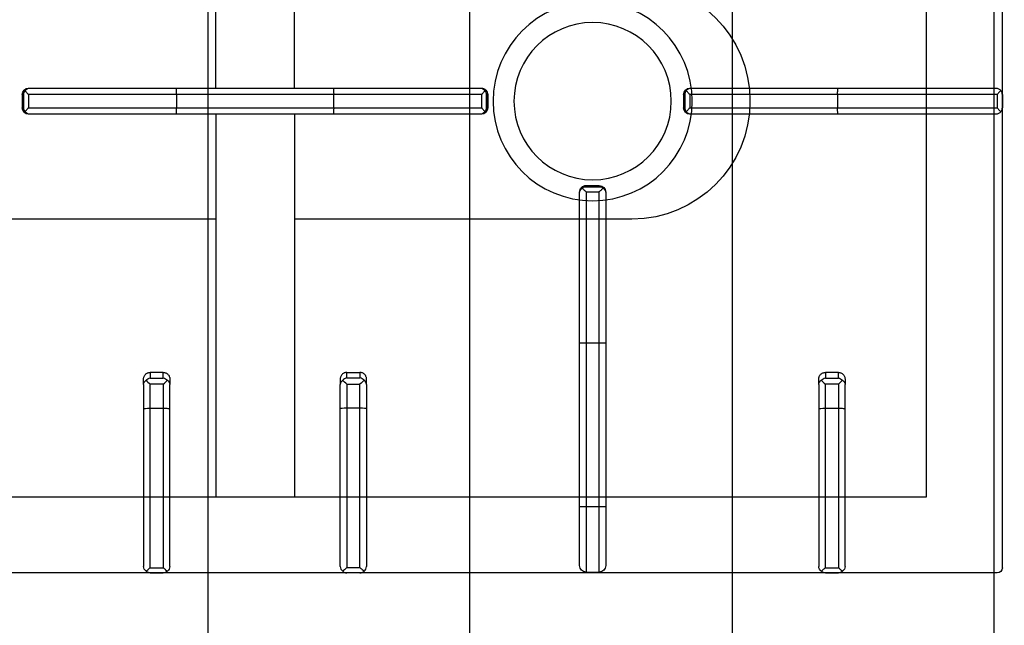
# Model space of a CAD drawing. Header units: millimetres. Extents: x -740 to 33545, y -26688 to 22494.
# Tile 103 of 256: x 9218 to 9255, y 10576 to 10599. Entities that reach past the tile are written whole.
import ezdxf

# ---------------------------------------------------------------- set-up
doc = ezdxf.new("R2010")
doc.units = ezdxf.units.MM
doc.header["$MEASUREMENT"] = 0
doc.layers.add('A_wyposażenie', color=252, linetype='Continuous', lineweight=9)
doc.layers.add('IS_Wężownica OChP', color=7, linetype='Continuous', lineweight=25, true_color=0x800080)
doc.layers.add('PQ_204_2D', color=252, linetype='Continuous')

# ---------------------------------------------------------------- blocks, each defined once
blk = doc.blocks.new('dfghbnj')
at = {"layer": 'PQ_204_2D', "color": 8}
for p, q in [((5548.38, -17657.22), (5548.38, -17091.22)), ((5363.38, -17287.95), (5363.38, -17288.37)), ((5365.88, -17285.45), (5370.88, -17285.45)), ((5365.88, -17285.9), (5365.88, -17285.45)), ((5365.88, -17285.9), (5370.88, -17285.9)), ((5365.88, -17287.81), (5370.88, -17287.81)), ((5365.88, -17344.2), (5365.88, -17287.81)), ((5370.88, -17285.45), (5370.88, -17285.9)), ((5370.88, -17287.81), (5370.88, -17344.2)), ((5373.38, -17288.37), (5373.38, -17287.95)), ((5363.38, -17288.37), (5363.38, -17344.26)), ((5373.38, -17344.26), (5373.38, -17288.37)), ((5476.47, -17331.71), (5474.34, -17331.71)), ((5476.47, -17331.71), (5485.62, -17331.71)), ((5485.62, -17331.71), (5545.9, -17331.71)), ((5471.9, -17339.21), (5471.9, -17334.21)), ((5471.9, -17334.21), (5474.01, -17334.21)), ((5474.01, -17334.21), (5474.01, -17339.21)), ((5485.56, -17334.21), (5476.36, -17334.21)), ((5476.36, -17339.21), (5476.36, -17334.21)), ((5485.56, -17334.21), (5485.56, -17339.21)), ((5546.38, -17334.21), (5485.56, -17334.21)), ((5546.38, -17334.21), (5546.38, -17339.21)), ((5548.38, -17334.21), (5548.38, -17339.21)), ((5548.38, -17334.21), (5548.38, -17339.21)), ((5474.01, -17339.21), (5471.9, -17339.21)), ((5476.36, -17339.21), (5485.56, -17339.21)), ((5485.56, -17339.21), (5546.38, -17339.21)), ((5363.38, -17344.26), (5363.38, -17404.15)), ((5365.88, -17344.2), (5370.88, -17344.2)), ((5365.88, -17404.2), (5365.88, -17344.2)), ((5370.88, -17344.2), (5370.88, -17404.2)), ((5373.38, -17404.15), (5373.38, -17344.26)), ((5474.34, -17341.71), (5476.47, -17341.71)), ((5485.62, -17341.71), (5476.47, -17341.71)), ((5545.9, -17341.71), (5485.62, -17341.71)), ((5363.38, -17359.22), (5217.36, -17359.22)), ((5373.38, -17359.22), (5519.4, -17359.22)), ((5363.38, -17389.22), (5217.36, -17389.22)), ((5373.38, -17389.22), (5519.4, -17389.22)), ((5363.38, -17404.15), (5363.38, -17460.03)), ((5365.88, -17404.2), (5370.88, -17404.2)), ((5365.88, -17460.59), (5365.88, -17404.2)), ((5370.88, -17404.2), (5370.88, -17460.59)), ((5373.38, -17460.03), (5373.38, -17404.15)), ((5474.34, -17406.72), (5476.47, -17406.72)), ((5485.62, -17406.72), (5476.47, -17406.72)), ((5545.9, -17406.72), (5485.62, -17406.72)), ((5471.9, -17409.22), (5471.9, -17414.22)), ((5474.01, -17409.22), (5471.9, -17409.22)), ((5474.01, -17414.22), (5474.01, -17409.22)), ((5476.36, -17409.22), (5485.56, -17409.22)), ((5476.36, -17409.22), (5476.36, -17414.22)), ((5485.56, -17409.22), (5546.38, -17409.22)), ((5485.56, -17414.22), (5485.56, -17409.22)), ((5546.38, -17414.22), (5546.38, -17409.22)), ((5548.38, -17414.22), (5548.38, -17409.22)), ((5548.38, -17414.22), (5548.38, -17409.22)), ((5471.9, -17414.22), (5474.01, -17414.22)), ((5485.56, -17414.22), (5476.36, -17414.22)), ((5546.38, -17414.22), (5485.56, -17414.22)), ((5476.47, -17416.72), (5474.34, -17416.72)), ((5476.47, -17416.72), (5485.62, -17416.72)), ((5485.62, -17416.72), (5545.9, -17416.72)), ((5363.38, -17460.03), (5363.38, -17460.45)), ((5365.88, -17460.59), (5370.88, -17460.59)), ((5373.38, -17460.45), (5373.38, -17460.03)), ((5365.27, -17462.4), (5371.48, -17462.4)), ((5365.88, -17462.5), (5370.88, -17462.5)), ((5365.88, -17462.95), (5365.88, -17462.5)), ((5365.88, -17462.95), (5370.88, -17462.95)), ((5370.88, -17462.5), (5370.88, -17462.95)), ((5403.48, -17497.97), (5403.06, -17497.97)), ((5460.62, -17497.97), (5403.48, -17497.97)), ((5523.06, -17497.97), (5460.62, -17497.97)), ((5523.06, -17497.97), (5523.06, -17500.47)), ((5545.56, -17497.97), (5523.06, -17497.97)), ((5400.56, -17500.47), (5400.56, -17505.47)), ((5400.56, -17500.47), (5401.01, -17500.47)), ((5401.01, -17500.47), (5401.01, -17505.47)), ((5401.11, -17499.87), (5401.11, -17506.06)), ((5402.92, -17500.47), (5402.92, -17505.47)), ((5402.92, -17500.47), (5460.56, -17500.47)), ((5460.56, -17500.47), (5460.56, -17505.47)), ((5460.56, -17500.47), (5523.06, -17500.47)), ((5523.06, -17500.47), (5523.06, -17505.47)), ((5523.06, -17500.47), (5548.06, -17500.47)), ((5548.06, -17500.47), (5548.06, -17505.47)), ((5401.01, -17505.47), (5400.56, -17505.47)), ((5460.56, -17505.47), (5402.92, -17505.47)), ((5523.06, -17505.47), (5460.56, -17505.47)), ((5523.06, -17505.47), (5523.06, -17507.97)), ((5548.06, -17505.47), (5523.06, -17505.47)), ((5403.06, -17507.97), (5403.48, -17507.97)), ((5403.48, -17507.97), (5460.62, -17507.97)), ((5460.62, -17507.97), (5523.06, -17507.97)), ((5523.06, -17507.97), (5545.56, -17507.97)), ((5365.88, -17537.65), (5370.88, -17537.65)), ((5365.88, -17538.1), (5365.88, -17537.65)), ((5365.88, -17538.1), (5370.88, -17538.1)), ((5370.88, -17537.65), (5370.88, -17538.1)), ((5363.38, -17540.15), (5363.38, -17540.57)), ((5363.38, -17540.57), (5363.38, -17596.46)), ((5365.88, -17540.01), (5370.88, -17540.01)), ((5365.88, -17596.4), (5365.88, -17540.01)), ((5370.88, -17540.01), (5370.88, -17596.4)), ((5373.38, -17540.57), (5373.38, -17540.15)), ((5373.38, -17596.46), (5373.38, -17540.57)), ((5471.9, -17596.72), (5471.9, -17591.72)), ((5471.9, -17591.72), (5474.01, -17591.72)), ((5474.01, -17591.72), (5474.01, -17596.72)), ((5476.47, -17589.22), (5474.34, -17589.22)), ((5485.56, -17591.72), (5476.36, -17591.72)), ((5476.36, -17596.72), (5476.36, -17591.72)), ((5476.47, -17589.22), (5485.62, -17589.22)), ((5485.56, -17591.72), (5485.56, -17596.72)), ((5546.38, -17591.72), (5485.56, -17591.72)), ((5485.62, -17589.22), (5545.9, -17589.22)), ((5546.38, -17591.72), (5546.38, -17596.72)), ((5548.38, -17591.72), (5548.38, -17596.72)), ((5548.38, -17591.72), (5548.38, -17596.72)), ((5363.38, -17596.46), (5363.38, -17656.74)), ((5365.88, -17596.4), (5370.88, -17596.4)), ((5365.88, -17657.22), (5365.88, -17596.4)), ((5370.88, -17596.4), (5370.88, -17657.22)), ((5373.38, -17656.74), (5373.38, -17596.46)), ((5474.01, -17596.72), (5471.9, -17596.72)), ((5474.34, -17599.22), (5476.47, -17599.22)), ((5476.36, -17596.72), (5485.56, -17596.72)), ((5485.62, -17599.22), (5476.47, -17599.22)), ((5485.56, -17596.72), (5546.38, -17596.72)), ((5545.9, -17599.22), (5485.62, -17599.22)), ((5546.38, -17659.22), (5190.37, -17659.22)), ((5365.88, -17657.22), (5370.88, -17657.22)), ((5365.88, -17659.22), (5370.88, -17659.22)), ((5365.88, -17659.22), (5370.88, -17659.22))]:
    blk.add_line(p, q, dxfattribs=at)
blk.add_lwpolyline([(5217.36, -17118.2), (5519.4, -17118.2), (5519.4, -17630.24), (5217.36, -17630.24)], close=True, dxfattribs=at)
for points in [[(5413.38, -17359.22), (5413.38, -17227.97, 1), (5323.38, -17227.97), (5323.38, -17359.22)], [(5323.38, -17389.22), (5323.38, -17517.97, 1), (5413.38, -17517.97), (5413.38, -17389.22)]]:
    blk.add_lwpolyline(points, format="xyb", dxfattribs=at)
for radius in [38, 30]:
    blk.add_circle((5368.38, -17502.97), radius, dxfattribs=at)
for centre, start, end in [((5545.56, -17500.47), 0, 90), ((5545.56, -17505.47), 270, 0)]:
    blk.add_arc(centre, 2.5, start, end, dxfattribs=at)
for centre, major_axis, ratio, start_param, end_param in [((5365.88, -17287.95), (0, 2.5), 0.99863, 0, 1.570796), ((5365.88, -17288.37), (2.5, 0), 0.951091, 2.227228, 3.141593), ((5370.88, -17287.95), (0, 2.5), 0.99863, 4.712389, 6.283185), ((5370.88, -17288.37), (-2.5, 0), 0.951091, 3.141593, 4.055957), ((5476.47, -17334.21), (1.92, 1.92), 0.8391, 1.592613, 2.268928), ((5476.47, -17334.21), (0, 2.5), 0.84544, 0, 0.894481), ((5476.47, -17334.21), (-2.5, 2.5), 0.02182, 0.872665, 1.54898), ((5485.62, -17334.21), (0, 2.5), 0.02182, 0, 1.570796), ((5545.9, -17334.21), (0, 2.5), 0.948965, -0.895145, 0), ((5476.47, -17339.21), (-1.92, 1.92), 0.8391, 0.872665, 1.54898), ((5476.47, -17339.21), (2.5, 2.5), 0.02182, 1.592613, 2.268928), ((5476.47, -17339.21), (0, 2.5), 0.84544, 2.247111, 3.141593), ((5485.62, -17339.21), (0, 2.5), 0.02182, 1.570796, 3.141593), ((5545.9, -17339.21), (0, 2.5), 0.948965, 3.141593, 4.036737), ((5365.88, -17344.26), (-2.5, 0), 0.02182, -1.570796, 0), ((5370.88, -17344.26), (-2.5, 0), 0.02182, 3.141593, 4.712389), ((5365.88, -17404.15), (2.5, 0), 0.02182, 3.141593, 4.712389), ((5370.88, -17404.15), (2.5, 0), 0.02182, 4.712389, 6.283185), ((5365.88, -17460.03), (2.5, 0), 0.951091, 3.141593, 4.055957), ((5365.88, -17460.45), (0, 2.5), 0.99863, 1.570796, 3.141593), ((5370.88, -17460.45), (0, 2.5), 0.99863, 3.141593, 4.712389), ((5370.88, -17460.03), (-2.5, 0), 0.951091, 2.227228, 3.141593), ((5365.88, -17459.06), (0, 3.44), 0.725954, 2.896194, 3.141593), ((5370.88, -17459.06), (0, 3.44), 0.725954, 3.141593, 3.386992), ((5403.06, -17500.47), (2.5, 0), 0.99863, 1.570796, 3.141593), ((5403.48, -17500.47), (0, 2.5), 0.951091, 0, 0.914364), ((5460.62, -17500.47), (0, 2.5), 0.02182, 0, 1.570796), ((5404.48, -17500.47), (3.47, 0), 0.720185, 2.903047, 3.141593), ((5403.06, -17505.47), (-2.5, 0), 0.99863, 0, 1.570796), ((5404.48, -17505.47), (-3.47, 0), 0.720185, 0, 0.238546), ((5460.62, -17505.47), (0, 2.5), 0.02182, 1.570796, 3.141593), ((5403.48, -17505.47), (0, 2.5), 0.951091, 2.227228, 3.141593), ((5365.88, -17540.15), (0, 2.5), 0.99863, 0, 1.570796), ((5365.88, -17540.57), (-2.5, 0), 0.951091, -0.914364, 0), ((5370.88, -17540.15), (0, 2.5), 0.99863, -1.570796, 0), ((5370.88, -17540.57), (-2.5, 0), 0.951091, 3.141593, 4.055957), ((5476.47, -17591.72), (1.92, 1.92), 0.8391, 1.592613, 2.268928), ((5476.47, -17591.72), (0, 2.5), 0.84544, 0, 0.894481), ((5476.47, -17591.72), (-2.5, 2.5), 0.02182, 0.872665, 1.54898), ((5485.62, -17591.72), (0, 2.5), 0.02182, 0, 1.570796), ((5545.9, -17591.72), (0, 2.5), 0.948965, -0.895145, 0), ((5365.88, -17596.46), (2.5, 0), 0.02182, 1.570796, 3.141593), ((5370.88, -17596.46), (2.5, 0), 0.02182, 0, 1.570796), ((5476.47, -17596.72), (-1.92, 1.92), 0.8391, 0.872665, 1.54898), ((5476.47, -17596.72), (2.5, 2.5), 0.02182, 1.592613, 2.268928), ((5476.47, -17596.72), (0, 2.5), 0.84544, 2.247111, 3.141593), ((5485.62, -17596.72), (0, 2.5), 0.02182, 1.570796, 3.141593), ((5545.9, -17596.72), (0, 2.5), 0.948965, 3.141593, 4.036737), ((5365.88, -17656.74), (2.5, 0), 0.948965, 3.141593, 4.036737), ((5370.88, -17656.74), (2.5, 0), 0.948965, -0.895145, 0), ((5546.37, -17657.21), (-1.42, 1.42), 0.997265, 2.357564, 3.925621)]:
    blk.add_ellipse(centre, major_axis=major_axis, ratio=ratio, start_param=start_param, end_param=end_param, dxfattribs=at)
at = {"layer": 'PQ_204_2D', "color": 8, "extrusion": (0, 0, -1)}
for centre, major_axis, ratio, start_param, end_param in [((5476.47, -17409.22), (1.92, 1.92), 0.8391, 4.014257, 4.690572), ((5476.47, -17409.22), (0, 2.5), 0.84544, -0.894481, 0), ((5476.47, -17409.22), (-2.5, 2.5), 0.02182, 4.734206, 5.410521), ((5485.62, -17409.22), (0, 2.5), 0.02182, 4.712389, 6.283185), ((5545.9, -17409.22), (0, 2.5), 0.948965, 0, 0.895145), ((5476.47, -17414.22), (-1.92, 1.92), 0.8391, 4.734206, 5.410521), ((5476.47, -17414.22), (2.5, 2.5), 0.02182, 4.014257, 4.690572), ((5476.47, -17414.22), (0, 2.5), 0.84544, 3.141593, 4.036074), ((5485.62, -17414.22), (0, 2.5), 0.02182, 3.141593, 4.712389), ((5545.9, -17414.22), (0, 2.5), 0.948965, 2.246448, 3.141593)]:
    blk.add_ellipse(centre, major_axis=major_axis, ratio=ratio, start_param=start_param, end_param=end_param, dxfattribs=at)
at = {"layer": 'PQ_204_2D', "color": 8}
for points, knots in [([(5364.35, -17286.49), (5364.54, -17286.33), (5364.76, -17286.2), (5365.13, -17286.04), (5365.28, -17286), (5365.58, -17285.93), (5365.73, -17285.91), (5365.88, -17285.9)], [11.914764, 11.914764, 11.914764, 11.914764, 12.773402, 12.773402, 13.350347, 13.350347, 13.927292, 13.927292, 13.927292, 13.927292]), ([(5365.88, -17287.81), (5365.88, -17287.81), (5365.87, -17287.81), (5365.87, -17287.81), (5365.87, -17287.81), (5365.87, -17287.81), (5365.87, -17287.81), (5365.87, -17287.81), (5365.87, -17287.81), (5365.87, -17287.8), (5365.86, -17287.8), (5365.86, -17287.79), (5365.85, -17287.79), (5365.84, -17287.78), (5365.83, -17287.77), (5365.8, -17287.75), (5365.78, -17287.73), (5365.72, -17287.67), (5365.68, -17287.63), (5365.54, -17287.51), (5365.43, -17287.42), (5365.22, -17287.23), (5365.11, -17287.14), (5364.89, -17286.95), (5364.78, -17286.85), (5364.57, -17286.67), (5364.46, -17286.58), (5364.35, -17286.49)], [8.188469, 8.188469, 8.188469, 8.188469, 8.190233, 8.190233, 8.191997, 8.191997, 8.195525, 8.195525, 8.202581, 8.202581, 8.216692, 8.216692, 8.244915, 8.244915, 8.301361, 8.301361, 8.414254, 8.414254, 8.640038, 8.640038, 9.091607, 9.091607, 9.543176, 9.543176, 9.994745, 9.994745, 10.458205, 10.458205, 10.458205, 10.458205]), ([(5370.88, -17285.9), (5371.02, -17285.91), (5371.17, -17285.93), (5371.47, -17286), (5371.62, -17286.04), (5371.99, -17286.2), (5372.21, -17286.33), (5372.4, -17286.49)], [0, 0, 0, 0, 0.576945, 0.576945, 1.153889, 1.153889, 2.012527, 2.012527, 2.012527, 2.012527]), ([(5372.4, -17286.49), (5372.29, -17286.58), (5372.18, -17286.67), (5371.97, -17286.85), (5371.86, -17286.95), (5371.64, -17287.14), (5371.53, -17287.23), (5371.32, -17287.42), (5371.21, -17287.51), (5371.08, -17287.63), (5371.03, -17287.67), (5370.97, -17287.73), (5370.95, -17287.75), (5370.92, -17287.77), (5370.91, -17287.78), (5370.9, -17287.79), (5370.89, -17287.79), (5370.89, -17287.8), (5370.89, -17287.8), (5370.88, -17287.81), (5370.88, -17287.81), (5370.88, -17287.81), (5370.88, -17287.81), (5370.88, -17287.81), (5370.88, -17287.81), (5370.88, -17287.81), (5370.88, -17287.81), (5370.88, -17287.81)], [5.918216, 5.918216, 5.918216, 5.918216, 6.381677, 6.381677, 6.833246, 6.833246, 7.284815, 7.284815, 7.736384, 7.736384, 7.962168, 7.962168, 8.07506, 8.07506, 8.131506, 8.131506, 8.159729, 8.159729, 8.173841, 8.173841, 8.180897, 8.180897, 8.184425, 8.184425, 8.186189, 8.186189, 8.187953, 8.187953, 8.187953, 8.187953]), ([(5474.34, -17331.71), (5474.18, -17331.71), (5474.03, -17331.73), (5473.71, -17331.79), (5473.56, -17331.84), (5473.26, -17331.97), (5473.11, -17332.05), (5472.85, -17332.23), (5472.72, -17332.34), (5472.51, -17332.56), (5472.41, -17332.68), (5472.23, -17332.96), (5472.15, -17333.1), (5472.02, -17333.41), (5471.98, -17333.57), (5471.92, -17333.9), (5471.9, -17334.06), (5471.9, -17334.21)], [3.776921, 3.776921, 3.776921, 3.776921, 4.248957, 4.248957, 4.720993, 4.720993, 5.193029, 5.193029, 5.665065, 5.665065, 6.135831, 6.135831, 6.606596, 6.606596, 7.077361, 7.077361, 7.548126, 7.548126, 7.548126, 7.548126]), ([(5547.76, -17332.65), (5547.58, -17332.86), (5547.38, -17333.08), (5547.04, -17333.47), (5546.91, -17333.62), (5546.64, -17333.92), (5546.51, -17334.07), (5546.38, -17334.21)], [11.858599, 11.858599, 11.858599, 11.858599, 12.773425, 12.773425, 13.35037, 13.35037, 13.927314, 13.927314, 13.927314, 13.927314]), ([(5548.38, -17334.21), (5548.37, -17334.07), (5548.35, -17333.92), (5548.28, -17333.62), (5548.23, -17333.47), (5548.07, -17333.08), (5547.93, -17332.86), (5547.76, -17332.65)], [0, 0, 0, 0, 0.576945, 0.576945, 1.153889, 1.153889, 2.068716, 2.068716, 2.068716, 2.068716]), ([(5471.9, -17339.21), (5471.9, -17339.37), (5471.92, -17339.53), (5471.98, -17339.86), (5472.02, -17340.02), (5472.15, -17340.33), (5472.23, -17340.47), (5472.41, -17340.75), (5472.51, -17340.87), (5472.72, -17341.09), (5472.85, -17341.2), (5473.11, -17341.38), (5473.26, -17341.46), (5473.56, -17341.59), (5473.71, -17341.64), (5474.03, -17341.7), (5474.18, -17341.71), (5474.34, -17341.71)], [15.096253, 15.096253, 15.096253, 15.096253, 15.567018, 15.567018, 16.037783, 16.037783, 16.508548, 16.508548, 16.979314, 16.979314, 17.45135, 17.45135, 17.923386, 17.923386, 18.395422, 18.395422, 18.867458, 18.867458, 18.867458, 18.867458]), ([(5546.38, -17339.21), (5546.51, -17339.36), (5546.64, -17339.51), (5546.91, -17339.81), (5547.04, -17339.96), (5547.38, -17340.35), (5547.58, -17340.57), (5547.76, -17340.78)], [0, 0, 0, 0, 0.576945, 0.576945, 1.153889, 1.153889, 2.068716, 2.068716, 2.068716, 2.068716]), ([(5547.76, -17340.78), (5547.93, -17340.57), (5548.07, -17340.35), (5548.23, -17339.96), (5548.28, -17339.81), (5548.35, -17339.51), (5548.37, -17339.36), (5548.38, -17339.21)], [11.858599, 11.858599, 11.858599, 11.858599, 12.773425, 12.773425, 13.35037, 13.35037, 13.927314, 13.927314, 13.927314, 13.927314]), ([(5471.9, -17409.22), (5471.9, -17409.06), (5471.92, -17408.9), (5471.98, -17408.57), (5472.02, -17408.41), (5472.15, -17408.11), (5472.23, -17407.96), (5472.41, -17407.68), (5472.51, -17407.56), (5472.72, -17407.34), (5472.85, -17407.23), (5473.11, -17407.05), (5473.26, -17406.97), (5473.56, -17406.84), (5473.71, -17406.79), (5474.03, -17406.73), (5474.18, -17406.72), (5474.34, -17406.72)], [15.096253, 15.096253, 15.096253, 15.096253, 15.567018, 15.567018, 16.037783, 16.037783, 16.508548, 16.508548, 16.979314, 16.979314, 17.45135, 17.45135, 17.923386, 17.923386, 18.395422, 18.395422, 18.867458, 18.867458, 18.867458, 18.867458]), ([(5546.38, -17409.22), (5546.51, -17409.07), (5546.64, -17408.92), (5546.91, -17408.62), (5547.04, -17408.47), (5547.38, -17408.08), (5547.58, -17407.86), (5547.76, -17407.65)], [0, 0, 0, 0, 0.576945, 0.576945, 1.153889, 1.153889, 2.068716, 2.068716, 2.068716, 2.068716]), ([(5547.76, -17407.65), (5547.93, -17407.86), (5548.07, -17408.08), (5548.23, -17408.47), (5548.28, -17408.62), (5548.35, -17408.92), (5548.37, -17409.07), (5548.38, -17409.22)], [11.858599, 11.858599, 11.858599, 11.858599, 12.773425, 12.773425, 13.35037, 13.35037, 13.927314, 13.927314, 13.927314, 13.927314]), ([(5474.34, -17416.72), (5474.18, -17416.72), (5474.03, -17416.7), (5473.71, -17416.64), (5473.56, -17416.59), (5473.26, -17416.46), (5473.11, -17416.38), (5472.85, -17416.2), (5472.72, -17416.09), (5472.51, -17415.87), (5472.41, -17415.75), (5472.23, -17415.47), (5472.15, -17415.33), (5472.02, -17415.02), (5471.98, -17414.86), (5471.92, -17414.54), (5471.9, -17414.37), (5471.9, -17414.22)], [3.776921, 3.776921, 3.776921, 3.776921, 4.248957, 4.248957, 4.720993, 4.720993, 5.193029, 5.193029, 5.665065, 5.665065, 6.135831, 6.135831, 6.606596, 6.606596, 7.077361, 7.077361, 7.548126, 7.548126, 7.548126, 7.548126]), ([(5547.76, -17415.78), (5547.58, -17415.58), (5547.38, -17415.35), (5547.04, -17414.96), (5546.91, -17414.81), (5546.64, -17414.51), (5546.51, -17414.36), (5546.38, -17414.22)], [11.858599, 11.858599, 11.858599, 11.858599, 12.773425, 12.773425, 13.35037, 13.35037, 13.927314, 13.927314, 13.927314, 13.927314]), ([(5548.38, -17414.22), (5548.37, -17414.36), (5548.35, -17414.51), (5548.28, -17414.81), (5548.23, -17414.96), (5548.07, -17415.35), (5547.93, -17415.58), (5547.76, -17415.78)], [0, 0, 0, 0, 0.576945, 0.576945, 1.153889, 1.153889, 2.068716, 2.068716, 2.068716, 2.068716]), ([(5364.35, -17461.91), (5364.46, -17461.82), (5364.57, -17461.73), (5364.78, -17461.55), (5364.89, -17461.46), (5365.11, -17461.26), (5365.22, -17461.17), (5365.43, -17460.98), (5365.54, -17460.89), (5365.68, -17460.77), (5365.72, -17460.73), (5365.78, -17460.67), (5365.8, -17460.66), (5365.83, -17460.63), (5365.84, -17460.62), (5365.85, -17460.61), (5365.86, -17460.61), (5365.86, -17460.6), (5365.87, -17460.6), (5365.87, -17460.6), (5365.87, -17460.6), (5365.87, -17460.59), (5365.87, -17460.59), (5365.87, -17460.59), (5365.87, -17460.59), (5365.87, -17460.59), (5365.88, -17460.59), (5365.88, -17460.59)], [5.918733, 5.918733, 5.918733, 5.918733, 6.382193, 6.382193, 6.833762, 6.833762, 7.285331, 7.285331, 7.7369, 7.7369, 7.962685, 7.962685, 8.075577, 8.075577, 8.132023, 8.132023, 8.160246, 8.160246, 8.174358, 8.174358, 8.181413, 8.181413, 8.184941, 8.184941, 8.186705, 8.186705, 8.188469, 8.188469, 8.188469, 8.188469]), ([(5370.88, -17460.59), (5370.88, -17460.59), (5370.88, -17460.59), (5370.88, -17460.59), (5370.88, -17460.59), (5370.88, -17460.59), (5370.88, -17460.59), (5370.88, -17460.6), (5370.88, -17460.6), (5370.89, -17460.6), (5370.89, -17460.6), (5370.89, -17460.61), (5370.9, -17460.61), (5370.91, -17460.62), (5370.92, -17460.63), (5370.95, -17460.66), (5370.97, -17460.67), (5371.03, -17460.73), (5371.08, -17460.77), (5371.21, -17460.89), (5371.32, -17460.98), (5371.53, -17461.17), (5371.64, -17461.26), (5371.86, -17461.46), (5371.97, -17461.55), (5372.18, -17461.73), (5372.29, -17461.82), (5372.4, -17461.91)], [8.187953, 8.187953, 8.187953, 8.187953, 8.189716, 8.189716, 8.19148, 8.19148, 8.195008, 8.195008, 8.202064, 8.202064, 8.216176, 8.216176, 8.244399, 8.244399, 8.300845, 8.300845, 8.413737, 8.413737, 8.639521, 8.639521, 9.09109, 9.09109, 9.542659, 9.542659, 9.994228, 9.994228, 10.457689, 10.457689, 10.457689, 10.457689]), ([(5365.27, -17462.4), (5365.17, -17462.37), (5365.08, -17462.33), (5364.76, -17462.2), (5364.54, -17462.07), (5364.35, -17461.91)], [0.785194, 0.785194, 0.785194, 0.785194, 1.153889, 1.153889, 2.012527, 2.012527, 2.012527, 2.012527]), ([(5372.4, -17461.91), (5372.21, -17462.07), (5371.99, -17462.2), (5371.68, -17462.33), (5371.58, -17462.37), (5371.48, -17462.4)], [11.914787, 11.914787, 11.914787, 11.914787, 12.773425, 12.773425, 13.14212, 13.14212, 13.14212, 13.14212]), ([(5401.11, -17499.87), (5401.14, -17499.77), (5401.18, -17499.67), (5401.31, -17499.35), (5401.44, -17499.13), (5401.6, -17498.94)], [0.764042, 0.764042, 0.764042, 0.764042, 1.153889, 1.153889, 2.012527, 2.012527, 2.012527, 2.012527]), ([(5401.6, -17498.94), (5401.69, -17499.05), (5401.78, -17499.16), (5401.96, -17499.37), (5402.06, -17499.48), (5402.25, -17499.7), (5402.34, -17499.81), (5402.53, -17500.02), (5402.62, -17500.13), (5402.74, -17500.27), (5402.78, -17500.31), (5402.84, -17500.37), (5402.86, -17500.39), (5402.88, -17500.42), (5402.89, -17500.43), (5402.9, -17500.44), (5402.91, -17500.45), (5402.91, -17500.45), (5402.91, -17500.46), (5402.92, -17500.46), (5402.92, -17500.46), (5402.92, -17500.46), (5402.92, -17500.46), (5402.92, -17500.46), (5402.92, -17500.46), (5402.92, -17500.46), (5402.92, -17500.46), (5402.92, -17500.47)], [5.918781, 5.918781, 5.918781, 5.918781, 6.382244, 6.382244, 6.833826, 6.833826, 7.285407, 7.285407, 7.736989, 7.736989, 7.96278, 7.96278, 8.075675, 8.075675, 8.132123, 8.132123, 8.160346, 8.160346, 8.174458, 8.174458, 8.181514, 8.181514, 8.185042, 8.185042, 8.186806, 8.186806, 8.18857, 8.18857, 8.18857, 8.18857]), ([(5401.6, -17506.99), (5401.44, -17506.8), (5401.31, -17506.58), (5401.18, -17506.26), (5401.14, -17506.16), (5401.11, -17506.06)], [11.917214, 11.917214, 11.917214, 11.917214, 12.775852, 12.775852, 13.165698, 13.165698, 13.165698, 13.165698]), ([(5402.92, -17505.47), (5402.92, -17505.47), (5402.92, -17505.47), (5402.92, -17505.47), (5402.92, -17505.47), (5402.92, -17505.47), (5402.92, -17505.47), (5402.92, -17505.47), (5402.92, -17505.47), (5402.91, -17505.48), (5402.91, -17505.48), (5402.91, -17505.48), (5402.9, -17505.49), (5402.89, -17505.5), (5402.88, -17505.51), (5402.86, -17505.54), (5402.84, -17505.56), (5402.78, -17505.62), (5402.74, -17505.67), (5402.62, -17505.8), (5402.53, -17505.91), (5402.34, -17506.12), (5402.25, -17506.23), (5402.06, -17506.45), (5401.96, -17506.56), (5401.78, -17506.77), (5401.69, -17506.88), (5401.6, -17506.99)], [8.188054, 8.188054, 8.188054, 8.188054, 8.189818, 8.189818, 8.191582, 8.191582, 8.19511, 8.19511, 8.202166, 8.202166, 8.216278, 8.216278, 8.244501, 8.244501, 8.300949, 8.300949, 8.413844, 8.413844, 8.639635, 8.639635, 9.091217, 9.091217, 9.542798, 9.542798, 9.99438, 9.99438, 10.457843, 10.457843, 10.457843, 10.457843]), ([(5364.35, -17538.69), (5364.54, -17538.53), (5364.76, -17538.4), (5365.13, -17538.24), (5365.28, -17538.2), (5365.58, -17538.13), (5365.73, -17538.11), (5365.88, -17538.1)], [11.914788, 11.914788, 11.914788, 11.914788, 12.773425, 12.773425, 13.35037, 13.35037, 13.927314, 13.927314, 13.927314, 13.927314]), ([(5365.88, -17540.01), (5365.88, -17540.01), (5365.87, -17540.01), (5365.87, -17540.01), (5365.87, -17540.01), (5365.87, -17540.01), (5365.87, -17540.01), (5365.87, -17540.01), (5365.87, -17540), (5365.87, -17540), (5365.86, -17540), (5365.86, -17539.99), (5365.85, -17539.99), (5365.84, -17539.98), (5365.83, -17539.97), (5365.8, -17539.95), (5365.78, -17539.93), (5365.72, -17539.87), (5365.68, -17539.83), (5365.54, -17539.71), (5365.43, -17539.62), (5365.22, -17539.43), (5365.11, -17539.34), (5364.89, -17539.15), (5364.78, -17539.05), (5364.57, -17538.87), (5364.46, -17538.78), (5364.35, -17538.69)], [8.18747, 8.18747, 8.18747, 8.18747, 8.189233, 8.189233, 8.190997, 8.190997, 8.194524, 8.194524, 8.201577, 8.201577, 8.215685, 8.215685, 8.2439, 8.2439, 8.300331, 8.300331, 8.413192, 8.413192, 8.638915, 8.638915, 9.09036, 9.09036, 9.541804, 9.541804, 9.993249, 9.993249, 10.456684, 10.456684, 10.456684, 10.456684]), ([(5370.88, -17538.1), (5371.02, -17538.11), (5371.17, -17538.13), (5371.47, -17538.2), (5371.62, -17538.24), (5371.99, -17538.4), (5372.21, -17538.53), (5372.4, -17538.69)], [0, 0, 0, 0, 0.576945, 0.576945, 1.153889, 1.153889, 2.012527, 2.012527, 2.012527, 2.012527]), ([(5372.4, -17538.69), (5372.29, -17538.78), (5372.18, -17538.87), (5371.97, -17539.05), (5371.86, -17539.15), (5371.64, -17539.34), (5371.53, -17539.43), (5371.32, -17539.62), (5371.21, -17539.71), (5371.08, -17539.83), (5371.03, -17539.87), (5370.97, -17539.93), (5370.95, -17539.95), (5370.92, -17539.97), (5370.91, -17539.98), (5370.9, -17539.99), (5370.89, -17539.99), (5370.89, -17540), (5370.89, -17540), (5370.88, -17540), (5370.88, -17540.01), (5370.88, -17540.01), (5370.88, -17540.01), (5370.88, -17540.01), (5370.88, -17540.01), (5370.88, -17540.01), (5370.88, -17540.01), (5370.88, -17540.01)], [5.917739, 5.917739, 5.917739, 5.917739, 6.381174, 6.381174, 6.832619, 6.832619, 7.284064, 7.284064, 7.735508, 7.735508, 7.961231, 7.961231, 8.074092, 8.074092, 8.130523, 8.130523, 8.158738, 8.158738, 8.172846, 8.172846, 8.179899, 8.179899, 8.183426, 8.183426, 8.18519, 8.18519, 8.186953, 8.186953, 8.186953, 8.186953]), ([(5474.34, -17589.22), (5474.18, -17589.22), (5474.03, -17589.23), (5473.71, -17589.29), (5473.56, -17589.34), (5473.26, -17589.47), (5473.11, -17589.55), (5472.85, -17589.73), (5472.72, -17589.84), (5472.51, -17590.06), (5472.41, -17590.18), (5472.23, -17590.46), (5472.15, -17590.6), (5472.02, -17590.91), (5471.98, -17591.07), (5471.92, -17591.4), (5471.9, -17591.56), (5471.9, -17591.72)], [3.776921, 3.776921, 3.776921, 3.776921, 4.248957, 4.248957, 4.720993, 4.720993, 5.193029, 5.193029, 5.665065, 5.665065, 6.135831, 6.135831, 6.606596, 6.606596, 7.077361, 7.077361, 7.548126, 7.548126, 7.548126, 7.548126]), ([(5547.76, -17590.15), (5547.58, -17590.36), (5547.38, -17590.58), (5547.04, -17590.97), (5546.91, -17591.12), (5546.64, -17591.42), (5546.51, -17591.57), (5546.38, -17591.72)], [11.858599, 11.858599, 11.858599, 11.858599, 12.773425, 12.773425, 13.35037, 13.35037, 13.927314, 13.927314, 13.927314, 13.927314]), ([(5548.38, -17591.72), (5548.37, -17591.57), (5548.35, -17591.42), (5548.28, -17591.12), (5548.23, -17590.97), (5548.07, -17590.58), (5547.93, -17590.36), (5547.76, -17590.15)], [0, 0, 0, 0, 0.576945, 0.576945, 1.153889, 1.153889, 2.068716, 2.068716, 2.068716, 2.068716]), ([(5471.9, -17596.72), (5471.9, -17596.87), (5471.92, -17597.03), (5471.98, -17597.36), (5472.02, -17597.52), (5472.15, -17597.83), (5472.23, -17597.97), (5472.41, -17598.25), (5472.51, -17598.37), (5472.72, -17598.59), (5472.85, -17598.7), (5473.11, -17598.88), (5473.26, -17598.96), (5473.56, -17599.09), (5473.71, -17599.14), (5474.03, -17599.2), (5474.18, -17599.22), (5474.34, -17599.22)], [15.096253, 15.096253, 15.096253, 15.096253, 15.567018, 15.567018, 16.037783, 16.037783, 16.508548, 16.508548, 16.979314, 16.979314, 17.45135, 17.45135, 17.923386, 17.923386, 18.395422, 18.395422, 18.867458, 18.867458, 18.867458, 18.867458]), ([(5546.38, -17596.72), (5546.51, -17596.86), (5546.64, -17597.01), (5546.91, -17597.31), (5547.04, -17597.46), (5547.38, -17597.85), (5547.58, -17598.08), (5547.76, -17598.28)], [0, 0, 0, 0, 0.576945, 0.576945, 1.153889, 1.153889, 2.068716, 2.068716, 2.068716, 2.068716]), ([(5547.76, -17598.28), (5547.93, -17598.08), (5548.07, -17597.85), (5548.23, -17597.46), (5548.28, -17597.31), (5548.35, -17597.01), (5548.37, -17596.86), (5548.38, -17596.72)], [11.858599, 11.858599, 11.858599, 11.858599, 12.773425, 12.773425, 13.35037, 13.35037, 13.927314, 13.927314, 13.927314, 13.927314]), ([(5364.31, -17658.6), (5364.52, -17658.42), (5364.74, -17658.22), (5365.13, -17657.88), (5365.28, -17657.75), (5365.58, -17657.48), (5365.73, -17657.35), (5365.88, -17657.22)], [11.858599, 11.858599, 11.858599, 11.858599, 12.773425, 12.773425, 13.35037, 13.35037, 13.927314, 13.927314, 13.927314, 13.927314]), ([(5365.88, -17659.22), (5365.73, -17659.21), (5365.58, -17659.19), (5365.28, -17659.12), (5365.13, -17659.07), (5364.74, -17658.91), (5364.52, -17658.77), (5364.31, -17658.6)], [0, 0, 0, 0, 0.576945, 0.576945, 1.153889, 1.153889, 2.068716, 2.068716, 2.068716, 2.068716]), ([(5370.88, -17657.22), (5371.02, -17657.35), (5371.17, -17657.48), (5371.47, -17657.75), (5371.62, -17657.88), (5372.01, -17658.22), (5372.24, -17658.42), (5372.44, -17658.6)], [0, 0, 0, 0, 0.576945, 0.576945, 1.153889, 1.153889, 2.068716, 2.068716, 2.068716, 2.068716]), ([(5372.44, -17658.6), (5372.24, -17658.77), (5372.01, -17658.91), (5371.62, -17659.07), (5371.47, -17659.12), (5371.17, -17659.19), (5371.02, -17659.21), (5370.88, -17659.22)], [11.858599, 11.858599, 11.858599, 11.858599, 12.773425, 12.773425, 13.35037, 13.35037, 13.927314, 13.927314, 13.927314, 13.927314])]:
    blk.add_open_spline(points, degree=3, knots=knots, dxfattribs=at)

msp = doc.modelspace()

# ---------------------------------------------------------------- linework, layer by layer
at = {"layer": 'IS_Wężownica OChP', "color": 9, "true_color": 0xc8c8c8, "transparency": 33554687, "extrusion": (0, 0, -1)}
for points in [[(-9295.287, 10729.512), (-9232.779, 10729.512, -0.414214), (-9224.779, 10721.512), (-9224.779, 10495.514, -0.414214), (-9232.779, 10487.514), (-9275.245, 10487.514, -0.414157), (-9283.245, 10495.512)], [(-9283.285, 10701.51, -0.41427), (-9275.285, 10709.511), (-9252.779, 10709.511, -0.414214), (-9244.779, 10701.511), (-9244.779, 10512.414, -0.414214), (-9249.679, 10507.514), (-9249.879, 10507.514, -0.414214), (-9254.779, 10512.414), (-9254.779, 10691.511, 0.414214), (-9262.779, 10699.511), (-9265.283, 10699.511, 0.414273), (-9273.283, 10691.51), (-9273.245, 10505.512, 0.414154), (-9265.245, 10497.514), (-9242.779, 10497.514, 0.414214), (-9234.779, 10505.514), (-9234.779, 10711.512, 0.414214), (-9242.779, 10719.512), (-9285.287, 10719.512, 0.414214)]]:
    msp.add_lwpolyline(points, format="xyb", dxfattribs=at)

# ---------------------------------------------------------------- block references
at = {"layer": 'A_wyposażenie', "xscale": -0.09999999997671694, "yscale": 0.09999999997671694, "zscale": 0.1, "rotation": 90}
msp.add_blockref('dfghbnj', (7489.164, 11132.36), dxfattribs=at)

doc.saveas('drawing.dxf')
